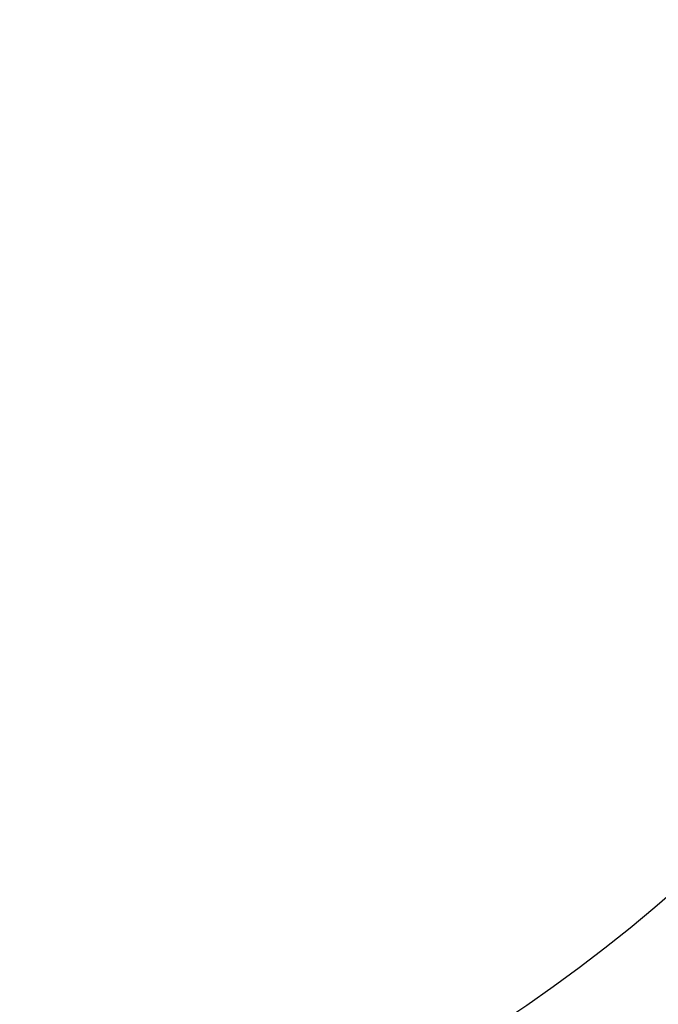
# Model space of a CAD drawing. Header units: millimetres. Extents: x -437 to 139813, y -473 to 90544.
# Tile 58 of 149: x 62429 to 62798, y 62550 to 63119. Entities that reach past the tile are written whole.
import ezdxf

# ---------------------------------------------------------------- set-up
doc = ezdxf.new("R2010")
doc.units = ezdxf.units.MM
doc.linetypes.add('DGN Style 1', pattern=[688.000884, 1.14476, -686.856124])
doc.layers.add('059 Kader (tekening)', color=253, linetype='Continuous', lineweight=13)
doc.layers.add('B4TM', color=3, linetype='Continuous')
doc.layers.add('Xref', color=253, linetype='Continuous')

# ---------------------------------------------------------------- blocks, each defined once
blk = doc.blocks.new('AE1')
at = {"layer": '059 Kader (tekening)', "color": 12, "linetype": 'Continuous', "lineweight": 13}
mesh = blk.add_polyface(dxfattribs=at)
corners = [(0, 0), (1399, 0), (1399, 841), (0, 841)]
mesh.append_faces([[corners[k] for k in face] for face in [(3, 1, 2)]], dxfattribs={"vtx0": -1, "color": 12})
mesh.append_faces([[corners[k] for k in face] for face in [(3, 0, 1)]], dxfattribs={"vtx2": -1, "color": 12})
at = {"layer": '059 Kader (tekening)', "color": 12, "linetype": 'Continuous', "lineweight": 35}
mesh = blk.add_polyface(dxfattribs=at)
corners = [(10, 10), (1389, 10), (1389, 831), (10, 831)]
mesh.append_faces([[corners[k] for k in face] for face in [(0, 2, 3)]], dxfattribs={"vtx0": -1, "color": 12})
mesh.append_faces([[corners[k] for k in face] for face in [(1, 2, 0)]], dxfattribs={"vtx1": -1, "color": 12})

msp = doc.modelspace()

# ---------------------------------------------------------------- linework, layer by layer
at = {"layer": 'B4TM'}
msp.add_arc((62229.22, 63272.95), 875, 201.47229, 157.79426, dxfattribs=at)

# ---------------------------------------------------------------- block references
at = {"layer": 'Xref', "linetype": 'Continuous', "lineweight": 35, "xscale": 100, "yscale": 100, "zscale": 100}
msp.add_blockref('AE1', (-87, 6444.21), dxfattribs=at)

# ---------------------------------------------------------------- meshes
at = {"layer": 'Xref', "linetype": 'DGN Style 1', "lineweight": 13}
mesh = msp.add_polyface(dxfattribs=at)
corners = [(52913, 85844.21), (67613, 85844.21), (67613, 60044.21), (60263, 60044.21), (41813, 60044.21), (41813, 85844.21), (49313, 85844.21), (49313, 85834.21), (52913, 85834.21)]
mesh.append_faces([[corners[k] for k in face] for face in [(3, 1, 2), (1, 8, 0), (7, 5, 6)]], dxfattribs={"vtx0": -1})
mesh.append_faces([[corners[k] for k in face] for face in [(8, 3, 7), (4, 7, 3)]], dxfattribs={"vtx0": -1, "vtx1": -1})
mesh.append_faces([[corners[k] for k in face] for face in [(3, 8, 1)]], dxfattribs={"vtx0": -1, "vtx1": -1, "vtx2": -1})
mesh.append_faces([[corners[k] for k in face] for face in [(7, 4, 5)]], dxfattribs={"vtx0": -1, "vtx2": -1})

doc.saveas('drawing.dxf')
